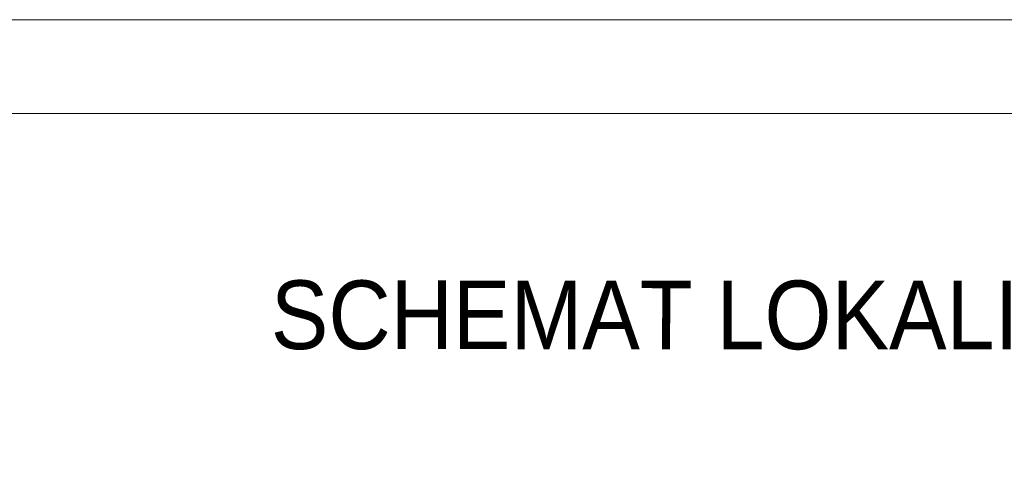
# Model space of a CAD drawing. Header units: millimetres. Extents: x 6904000 to 7075021, y 297772 to 407623.
# Tile 29 of 91: x 6952833 to 6954674, y 391777 to 392623. Entities that reach past the tile are written whole.
import ezdxf

# ---------------------------------------------------------------- set-up
doc = ezdxf.new("R2010")
doc.units = ezdxf.units.MM
doc.layers.add('MCS - PW - 2 piętro (2026.04.21)_do wysłania$0$Obrys powierzchni', color=8, linetype='Continuous', lineweight=9, plot=False)
doc.layers.add('MCS - PW - 2 piętro (2026.04.21)_do wysłania$0$Opis', color=8, linetype='Continuous', lineweight=9)
doc.styles.add('MCS - PW - 2 piętro (2026.04.21)_do wysłania$0$ARIELCE', font='arial.ttf', dxfattribs={"width": 0.9})

msp = doc.modelspace()

# ---------------------------------------------------------------- linework, layer by layer
at = {"layer": 'MCS - PW - 2 piętro (2026.04.21)_do wysłania$0$Obrys powierzchni', "ltscale": 1.6}
for points in [[(6935526.2, 392623.2), (6956526.2, 392623.2), (6956526.2, 377773.2), (6935526.2, 377773.2)], [(6935701.2, 392448.2), (6956351.2, 392448.2), (6956351.2, 377948.2), (6935701.2, 377948.2)]]:
    msp.add_lwpolyline(points, close=True, dxfattribs=at)

# ---------------------------------------------------------------- texts
at = {"layer": 'MCS - PW - 2 piętro (2026.04.21)_do wysłania$0$Opis', "insert": (6953302.4, 392135.8), "char_height": 140, "width": 7240.63, "attachment_point": 1, "rotation": 359.981, "style": 'MCS - PW - 2 piętro (2026.04.21)_do wysłania$0$ARIELCE'}
msp.add_mtext('\\pxsm1,ql;{\\fArial|b0|i0|c238|p34;\\H0.916668x;SCHEMAT LOKALIZACYJNY}', dxfattribs=at)

doc.saveas('drawing.dxf')
